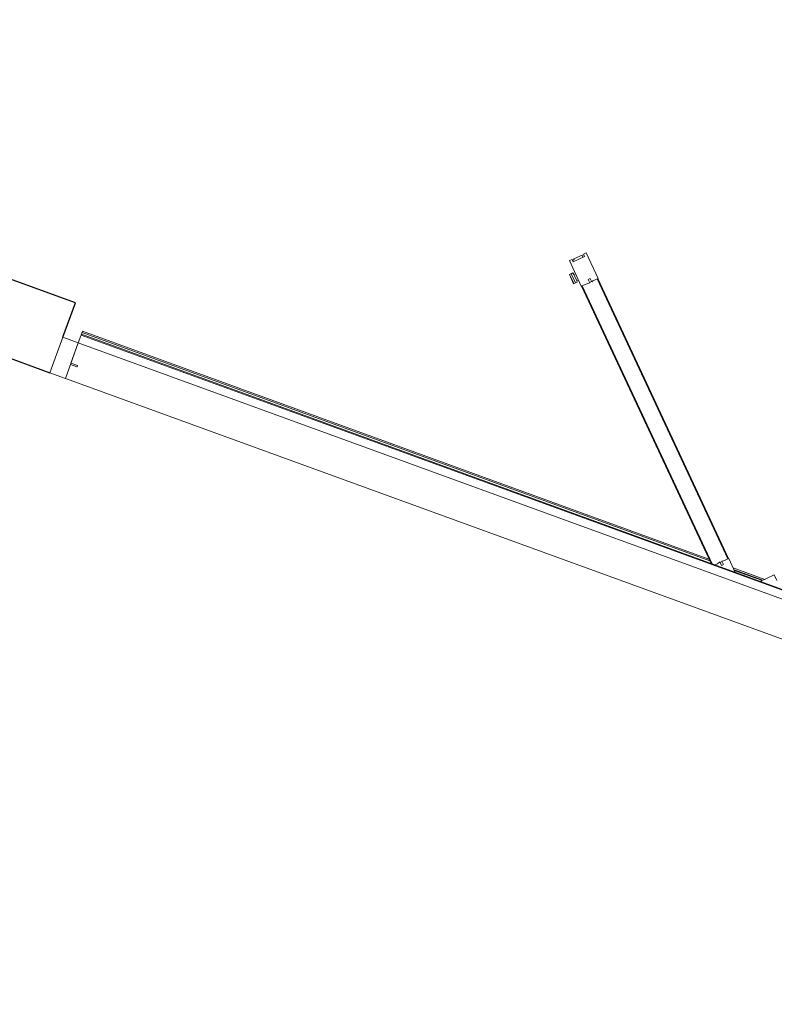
# Model space of a CAD drawing. Header units: inches. Extents: x 424 to 2043, y -237 to 445.
# Tile 20 of 256: x 543.88 to 545.91, y -83.75 to -81.1. Entities that reach past the tile are written whole.
import ezdxf

# ---------------------------------------------------------------- set-up
doc = ezdxf.new("R2010")
doc.units = ezdxf.units.IN
doc.header["$MEASUREMENT"] = 0
doc.layers.add('A-DOOR', color=31, linetype='Continuous', lineweight=9)
doc.layers.add('A-WALL', color=113, linetype='Continuous', lineweight=9)

# ---------------------------------------------------------------- blocks, each defined once
blk = doc.blocks.new('5-panel_Bi-fold_external_door_10806 - Type 1-239875-زیرزمین')
at = {"layer": 'A-DOOR'}
for p, q in [((2.581, 0.1), (-2.331, 0.1)), ((2.581, 0.1), (2.581, -0.0016)), ((2.625, 0.1), (2.581, 0.1)), ((2.581, 0.1), (2.581, 0.0602)), ((2.625, -0.0016), (2.625, 0.1)), ((2.562, 0.0597), (2.562, 0.057)), ((2.581, 0.0602), (2.5625, 0.0602)), ((2.5625, 0.0565), (2.581, 0.0565)), ((2.581, 0.0565), (2.581, -0.0016)), ((2.581, -0.0016), (-2.331, -0.0016)), ((-2.331, -0.0237), (2.581, -0.0237)), ((-2.331, -0.0259), (2.581, -0.0259)), ((0.6127, -0.0549), (0.6421, -0.0255)), ((0.7132, -0.0255), (0.7426, -0.0549)), ((0.7664, -0.0311), (0.772, -0.0255)), ((0.7797, -0.0255), (1.3622, -0.608)), ((0.7825, -0.0255), (1.3636, -0.6066)), ((2.581, -0.0016), (2.581, -0.0038)), ((2.581, -0.0016), (2.625, -0.0016)), ((2.581, -0.0038), (2.581, -0.0193)), ((2.581, -0.0193), (2.581, -0.0237)), ((2.581, -0.0237), (2.581, -0.0243)), ((2.581, -0.0243), (2.581, -0.0255)), ((2.581, -0.0255), (2.581, -0.0259)), ((2.581, -0.0255), (2.581, -0.0301)), ((0.6012, -0.0433), (0.6127, -0.0549)), ((0.6325, -0.0351), (0.7228, -0.0351)), ((0.7188, -0.0311), (0.6365, -0.0311)), ((0.6402, -0.0296), (0.7152, -0.0296)), ((0.7426, -0.0549), (0.7538, -0.0437)), ((0.7433, -0.0542), (0.7447, -0.0528)), ((0.7447, -0.0528), (1.3311, -0.6391)), ((0.7502, -0.0346), (0.7545, -0.0303)), ((0.7573, -0.0417), (0.7502, -0.0346)), ((0.7538, -0.0437), (0.7573, -0.0417)), ((0.7545, -0.0303), (0.7618, -0.0377)), ((0.7566, -0.0409), (0.7608, -0.0367)), ((0.7618, -0.0377), (0.7664, -0.0311)), ((2.581, -0.0311), (0.7881, -0.0311)), ((0.7921, -0.0351), (2.581, -0.0351)), ((2.581, -0.0301), (2.581, -0.0311)), ((2.581, -0.0311), (2.581, -0.0351)), ((0.7433, -0.0542), (1.3297, -0.6405)), ((1.3643, -0.6059), (1.3528, -0.6174)), ((1.3636, -0.6066), (1.3622, -0.608)), ((1.418, -0.6596), (1.3643, -0.6059)), ((1.3833, -0.6081), (1.3855, -0.6059)), ((1.3855, -0.6059), (1.3861, -0.6053)), ((1.4046, -0.625), (1.3855, -0.6059)), ((1.4046, -0.625), (1.3855, -0.6059)), ((1.4052, -0.6244), (1.3861, -0.6053)), ((1.3401, -0.6301), (1.3289, -0.6412)), ((1.3422, -0.6265), (1.3401, -0.6301)), ((1.3493, -0.6336), (1.3422, -0.6265)), ((1.3472, -0.623), (1.3429, -0.6273)), ((1.3528, -0.6174), (1.3462, -0.622)), ((1.3462, -0.622), (1.3535, -0.6294)), ((1.3535, -0.6294), (1.3493, -0.6336)), ((1.381, -0.6155), (1.3775, -0.619)), ((1.3785, -0.6129), (1.3824, -0.609)), ((1.381, -0.6155), (1.3785, -0.6129)), ((1.381, -0.6155), (1.3943, -0.6288)), ((1.3824, -0.609), (1.3833, -0.6081)), ((1.3824, -0.609), (1.4015, -0.6281)), ((1.3907, -0.6323), (1.3943, -0.6288)), ((1.3976, -0.632), (1.3943, -0.6288)), ((1.4015, -0.6281), (1.3976, -0.632)), ((1.4024, -0.6272), (1.4015, -0.6281)), ((1.4046, -0.625), (1.4024, -0.6272)), ((1.4052, -0.6244), (1.4046, -0.625)), ((1.3289, -0.6412), (1.3827, -0.695)), ((1.3311, -0.6391), (1.3297, -0.6405)), ((1.3834, -0.6843), (1.4074, -0.6603)), ((1.4074, -0.6603), (1.4124, -0.6653)), ((1.4124, -0.6653), (1.418, -0.6596)), ((1.3884, -0.6893), (1.3834, -0.6843)), ((1.3868, -0.681), (1.3912, -0.6854)), ((1.3912, -0.6854), (1.4085, -0.6681)), ((1.4069, -0.6665), (1.4103, -0.6631)), ((1.4085, -0.6681), (1.4069, -0.6665)), ((1.3827, -0.695), (1.3884, -0.6893))]:
    blk.add_line(p, q, dxfattribs=at)
for centre, start, end in [((2.5625, 0.0597), 90, 180), ((2.5625, 0.057), 180, 270)]:
    blk.add_arc(centre, 0.0005, start, end, dxfattribs=at)
for points in [[(0.6402, -0.0296), (0.6399, -0.0296), (0.6392, -0.0295), (0.6386, -0.0294), (0.6383, -0.0292)], [(0.717, -0.0292), (0.7167, -0.0294), (0.7161, -0.0295), (0.7155, -0.0296), (0.7152, -0.0296)]]:
    blk.add_open_spline(points, degree=3, dxfattribs=at)

msp = doc.modelspace()

# ---------------------------------------------------------------- linework, layer by layer
at = {"layer": 'A-WALL', "lineweight": 25}
for p, q in [((544.0301, -81.8644), (541.9427, -81.1047)), ((541.8678, -81.2902), (543.9617, -82.0523)), ((543.9964, -81.9569), (544.0301, -81.8644))]:
    msp.add_line(p, q, dxfattribs=at)

# ---------------------------------------------------------------- block references
at = {"layer": 'A-DOOR', "rotation": 159.999999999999}
msp.add_blockref('5-panel_Bi-fold_external_door_10806 - Type 1-239875-زیرزمین', (546.4626, -82.8562), dxfattribs=at)

doc.saveas('drawing.dxf')
